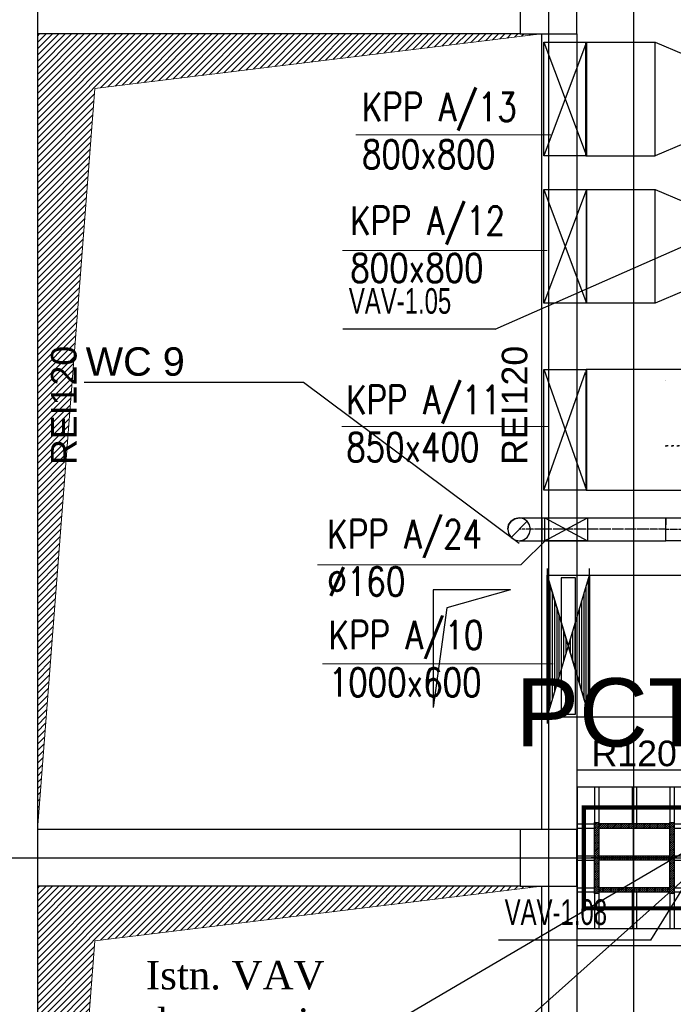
# Model space of a CAD drawing. Header units: centimetres. Extents: x -149939 to 48626, y -46000 to 152985.
# Tile 79 of 256: x -62865 to -58260, y 63969 to 70900. Entities that reach past the tile are written whole.
import ezdxf
from ezdxf import colors
from ezdxf.entities.mleader import LeaderData, LeaderLine
from ezdxf.math import Vec2, Vec3

# ---------------------------------------------------------------- set-up
doc = ezdxf.new("R2010")
doc.units = ezdxf.units.CM
doc.header["$LTSCALE"] = 50
for name, pattern in [('CADVENT_CENTERLINE', [9.9, 7.4, -1, 0.5, -1]), ('CADVENT_HIDDEN', [0.8, 0.25, -0.55]), ('Osie rzutów$0$DASHDOT2', [12.7, 6.35, -3.175, 0, -3.175])]:
    doc.linetypes.add(name, pattern=pattern)
doc.layers.get('0').update_dxf_attribs({"color": 8})
for name, color, linetype in [('01-103-Went PP_poziom-0_5$0$L_Nawiew', 7, 'Continuous'), ('bgde-nawiewEXP', 7, 'Continuous'), ('bgde-nawiewHIDDEN', 250, 'Continuous'), ('bgde-wywiewCEN', 7, 'Continuous'), ('bgde-wywiewDETAILS', 250, 'Continuous'), ('bgde-wywiewEXP', 5, 'Continuous'), ('bgde_AJ_opis', 7, 'Continuous'), ('bgde_VAV', 7, 'Continuous'), ('bgde_wentylacja', 5, 'Continuous'), ('IS_zmiany 2024', 1, 'Continuous'), ('Kondygnacja  -0_5$0$ARCH_INFO_ODPORNOŚĆ OGNIOWA', 8, 'Continuous'), ('Kondygnacja  -0_5$0$ARCH_MUROWANE_IST', 8, 'Continuous'), ('Kondygnacja  -0_5$0$ARCH_OKŁADZINA', 8, 'Continuous'), ('Kondygnacja  -0_5$0$ARCH_POMOCNICZE', 8, 'Continuous'), ('Kondygnacja  -0_5$0$ARCH_SŁUPY', 8, 'Continuous'), ('Kondygnacja  -0_5$0$ARCH_WIDOK_IST', 8, 'Continuous'), ('Kondygnacja  -0_5$0$ARCH_ŻELBET_IST', 8, 'Continuous'), ('Osie rzutów$0$ARCH_INFO_OSIE_IST', 8, 'Osie rzutów$0$DASHDOT2'), ('Osie rzutów$0$ARCH_INFO_OSIE_OPISY_IST', 8, 'Continuous')]:
    doc.layers.add(name, color=color, linetype=linetype)
for name, color, linetype, lineweight in [('bgde_klapy opis', 250, 'Continuous', 20), ('bgde_klapy p.poż.', 240, 'Continuous', 30), ('Kondygnacja  -0_5$0$ARCH_WIDOK', 8, 'Continuous', 13), ('RFCU', 6, 'Continuous', 30)]:
    doc.layers.add(name, color=color, linetype=linetype, lineweight=lineweight)
doc.styles.add('01-103-Went PP_poziom-0_5$0$Arial', font='ARIAL.TTF')
doc.styles.add('Arial', font='ARIAL.TTF')
doc.styles.add('Kondygnacja  -0_5$0$Arial', font='ARIAL.TTF')
doc.styles.add('st rom', font='Romans.shx', dxfattribs={"width": 0.8})
pattern_1 = [(45, (-6220.6425, -6150), (-0.67351921, 0.67351921), [])]

# ---------------------------------------------------------------- blocks, each defined once
blk = doc.blocks.new('Osie rzutów')
at = {"layer": 'Osie rzutów$0$ARCH_INFO_OSIE_IST', "ltscale": 10}
for p, q in [((6200, 12510), (6200, 4800)), ((6200, 12510), (6200, 4571.18)), ((6260, 12510), (6260, 4623.26)), ((6260, 10970), (6260, 11030)), ((4436.04, 11000), (13655, 11000)), ((6290, 11000), (6230, 11000))]:
    blk.add_line(p, q, dxfattribs=at)
blk = doc.blocks.new('Kondygnacja  -0_5$0$słup 6.8.41')
at = {"layer": 'Kondygnacja  -0_5$0$ARCH_SŁUPY'}
h = blk.add_hatch(dxfattribs=at)
h.set_pattern_fill('ANSI31', color=256, scale=0.3, style=0)
h.set_pattern_definition(pattern_1)
h.paths.add_polyline_path([(14.82, 75), (11.82, 75), (11.82, 25), (14.82, 25)])
h = blk.add_hatch(dxfattribs=at)
h.set_pattern_fill('ANSI31', color=256, scale=0.3, style=0)
h.set_pattern_definition(pattern_1)
h.paths.add_polyline_path([(64.82, 71), (64.82, 74), (14.82, 74), (14.82, 71)])
h = blk.add_hatch(dxfattribs=at)
h.set_pattern_fill('ANSI31', color=256, scale=0.3, style=0)
h.set_pattern_definition(pattern_1)
h.paths.add_polyline_path([(67.82, 75), (64.82, 75), (64.82, 25), (67.82, 25)])
h = blk.add_hatch(dxfattribs=at)
h.set_pattern_fill('ANSI31', color=256, scale=0.3, style=0)
h.set_pattern_definition(pattern_1)
h.paths.add_polyline_path([(64.82, 48.5), (64.82, 51.5), (14.82, 51.5), (14.82, 48.5)])
h = blk.add_hatch(dxfattribs=at)
h.set_pattern_fill('ANSI31', color=256, scale=0.3, style=0)
h.set_pattern_definition(pattern_1)
h.paths.add_polyline_path([(64.82, 26), (64.82, 29), (14.82, 29), (14.82, 26)])
at = {"layer": 'Kondygnacja  -0_5$0$ARCH_POMOCNICZE'}
blk.add_lwpolyline([(94.82, 100), (94.82, 0), (-0.18, 0), (-0.18, 100)], close=True, dxfattribs=at)
for points in [[(11.82, 100), (11.82, 75)], [(14.82, 100), (14.82, 75)], [(38.32, 100), (38.32, 74)], [(41.32, 100), (41.32, 74)], [(64.82, 100), (64.82, 75)], [(67.82, 100), (67.82, 75)], [(-0.18, 74), (11.82, 74)], [(-0.18, 71), (11.82, 71)], [(67.82, 74), (94.82, 74)], [(67.82, 71), (94.82, 71)], [(-0.18, 51.5), (11.82, 51.5)], [(67.82, 51.5), (94.82, 51.5)], [(-0.18, 48.5), (11.82, 48.5)], [(67.82, 48.5), (94.82, 48.5)], [(-0.18, 29), (11.82, 29)], [(67.82, 29), (94.82, 29)], [(-0.18, 26), (11.82, 26)], [(11.82, 25), (11.82, 0)], [(14.82, 25), (14.82, 0)], [(38.32, 26), (38.32, 0)], [(41.32, 26), (41.32, 0)], [(64.82, 25), (64.82, 0)], [(67.82, 26), (94.82, 26)], [(67.82, 25), (67.82, 0)]]:
    blk.add_lwpolyline(points, dxfattribs=at)
at = {"layer": 'Kondygnacja  -0_5$0$ARCH_SŁUPY'}
for p, q in [((14.82, 51.5), (64.82, 51.5)), ((64.82, 48.5), (14.82, 48.5))]:
    blk.add_line(p, q, dxfattribs=at)
at = {"layer": 'Kondygnacja  -0_5$0$ARCH_SŁUPY', "const_width": 3}
blk.add_lwpolyline([(4.32, 85.5), (75.32, 85.5), (75.32, 14.5), (4.32, 14.5)], close=True, dxfattribs=at)
at = {"layer": 'Kondygnacja  -0_5$0$ARCH_SŁUPY'}
for points in [[(11.82, 75), (14.82, 75), (14.82, 25), (11.82, 25)], [(64.82, 75), (67.82, 75), (67.82, 25), (64.82, 25)]]:
    blk.add_lwpolyline(points, close=True, dxfattribs=at)
for points in [[(64.82, 74), (14.82, 74)], [(14.82, 71), (64.82, 71)], [(64.82, 29), (14.82, 29)], [(14.82, 26), (64.82, 26)]]:
    blk.add_lwpolyline(points, dxfattribs=at)
blk = doc.blocks.new('*U492')
at = {"linetype": 'Continuous', "lineweight": -2}
for p, q in [((-150, 500), (-150, 545)), ((-150, -500), (-150, 500)), ((150, 545), (150, 500)), ((150, 500), (150, -500)), ((-150, -545), (-150, -500)), ((150, -500), (150, -545))]:
    blk.add_line(p, q, dxfattribs=at)
at = {"linetype": 'Continuous', "lineweight": -3}
for p, q in [((-150, -500), (150, 500)), ((150, -500), (-150, 500)), ((-142.9, -476.3), (-142.9, 476.2)), ((-127, -423.3), (-127, 423.3)), ((-50, 480), (50, 480)), ((-50, -480), (-50, 480)), ((50, 480), (50, -480)), ((127, -423.3), (127, 423.3)), ((142.9, -476.3), (142.9, 476.2)), ((-111.1, -370.4), (-111.1, 370.4)), ((111.1, -370.4), (111.1, 370.4)), ((-95.2, -317.5), (-95.2, 317.5)), ((95.2, -317.5), (95.2, 317.5)), ((-79.4, -264.6), (-79.4, 264.6)), ((-63.5, -211.7), (-63.5, 211.7)), ((63.5, -211.7), (63.5, 211.7)), ((79.4, -264.6), (79.4, 264.6)), ((-47.6, -158.8), (-47.6, 158.8)), ((47.6, -158.8), (47.6, 158.8)), ((-31.8, -105.8), (-31.8, 105.8)), ((31.8, -105.8), (31.8, 105.8)), ((-15.9, -52.9), (-15.9, 52.9)), ((15.9, -52.9), (15.9, 52.9)), ((50, -480), (-50, -480))]:
    blk.add_line(p, q, dxfattribs=at)
at = {"color": 0, "linetype": 'ByBlock', "lineweight": -2}
for p, q in [((150, 500), (-150, 500)), ((-150, -500), (150, -500))]:
    blk.add_line(p, q, dxfattribs=at)

msp = doc.modelspace()

# ---------------------------------------------------------------- hatches: boundary and pattern name
at = {"layer": 'Kondygnacja  -0_5$0$ARCH_WIDOK'}
h = msp.add_hatch(dxfattribs=at)
h.set_pattern_fill('ANSI31', color=256, scale=10, angle=-180, style=0)
h.set_pattern_definition([(225, (-121140, 3000), (22.45064, -22.45064), [])])
h.paths.add_polyline_path([(-62740, 65200), (-62740, 70800), (-59190, 70800), (-62335.997, 70415.735)])
h = msp.add_hatch(dxfattribs=at)
h.set_pattern_fill('ANSI31', color=256, scale=10, angle=-180, style=0)
h.set_pattern_definition([(225, (-121140, -3000), (22.45064, -22.45064), [])])
h.paths.add_polyline_path([(-62740, 59200), (-62740, 64800), (-59190, 64800), (-62335.997, 64415.735)])

# ---------------------------------------------------------------- linework, layer by layer
at = {"layer": 'bgde-nawiewEXP', "linetype": 'Continuous'}
msp.add_lwpolyline([(-58850.228, 65990.969), (-58850.228, 66990.969), (-57824.245, 66990.969), (-57824.245, 65990.969)], close=True, dxfattribs=at)
at = {"layer": 'bgde-nawiewHIDDEN', "linetype": 'CADVENT_HIDDEN'}
for points in [[(-58318.793, 68363.446), (-58318.793, 68363.446)], [(-58316.792, 68361.446), (-58316.792, 68361.446)], [(-58316.792, 68361.446), (-58316.792, 68361.446)], [(-58318.76, 67899.446), (-58318.76, 67899.446)], [(-58316.76, 67901.446), (-57856.76, 67901.478)], [(-58316.76, 67901.446), (-58316.76, 67901.446)]]:
    msp.add_lwpolyline(points, close=True, dxfattribs=at)
at = {"layer": 'bgde-wywiewCEN', "linetype": 'CADVENT_CENTERLINE', "ltscale": 0.06}
for p, q in [((-59187.104, 67312.853), (-59347.104, 67312.853)), ((-58313.573, 67312.853), (-59187.104, 67312.853)), ((-58313.573, 67312.853), (-58153.573, 67312.853))]:
    msp.add_line(p, q, dxfattribs=at)
at = {"layer": 'bgde-wywiewDETAILS'}
msp.add_line((-59403.672, 67256.285), (-59290.535, 67369.422), dxfattribs=at)
at = {"layer": 'bgde-wywiewEXP', "linetype": 'Continuous'}
for points in [[(-58876.036, 69942.208), (-58876.036, 70742.208), (-58388.537, 70742.208)], [(-58876.036, 69942.208), (-58388.537, 69942.208)], [(-58388.537, 68904.975), (-58871.01, 68904.975), (-58871.01, 69704.975), (-58388.537, 69704.975)], [(-58874.505, 67589.181), (-58874.505, 68439.181), (-57616.059, 68439.181), (-57616.059, 67589.181), (-57505.789, 67500.965)], [(-58874.505, 67589.181), (-57616.059, 67589.181), (-57616.059, 68439.181), (-57491.059, 68439.181)], [(-59427.104, 67312.853), (-59421.014, 67343.468), (-59403.672, 67369.422), (-59377.719, 67386.764), (-59347.104, 67392.853), (-59187.104, 67392.853), (-59187.104, 67238.943)], [(-59347.104, 67232.853), (-59316.489, 67238.943), (-59290.535, 67256.285), (-59273.193, 67282.239), (-59267.104, 67312.853), (-59273.193, 67343.468), (-59290.535, 67369.422), (-59316.489, 67386.764), (-59347.104, 67392.853)], [(-59187.104, 67232.853), (-59187.104, 67392.853), (-58313.573, 67392.853), (-58313.573, 67386.764), (-58313.573, 67386.764), (-58313.573, 67392.853), (-58153.573, 67392.853), (-58122.958, 67386.764), (-58097.004, 67369.422), (-58079.662, 67343.468), (-58073.573, 67312.853), (-58079.662, 67282.239), (-58097.004, 67256.285), (-58122.958, 67238.943), (-58153.573, 67232.853), (-58313.573, 67232.853), (-58313.573, 67386.764)], [(-59187.104, 67232.853), (-58313.573, 67232.853), (-58313.573, 67369.422)], [(-58313.573, 67386.764), (-58313.573, 67392.853)], [(-58313.573, 67369.422), (-58313.573, 67343.468)], [(-59427.104, 67312.853), (-59421.014, 67282.239), (-59403.672, 67256.285), (-59377.719, 67238.943), (-59347.104, 67232.853), (-59187.104, 67232.853), (-59187.104, 67238.943)], [(-59187.104, 67238.943), (-59187.104, 67256.285)], [(-59187.104, 67238.943), (-59187.104, 67232.853)]]:
    msp.add_lwpolyline(points, dxfattribs=at)
for points in [[(-58388.537, 70742.208), (-58188.537, 70657.208), (-58188.537, 70027.208), (-58388.537, 69942.208)], [(-58388.537, 69704.975), (-58188.537, 69619.975), (-58188.537, 68989.975), (-58388.537, 68904.975)], [(-59427.104, 67312.853), (-59421.014, 67282.239), (-59403.672, 67256.285), (-59377.719, 67238.943), (-59347.104, 67232.853), (-59316.489, 67238.943), (-59290.535, 67256.285), (-59273.193, 67282.239), (-59267.104, 67312.853), (-59273.193, 67343.468), (-59290.535, 67369.422), (-59316.489, 67386.764), (-59347.104, 67392.853), (-59377.719, 67386.764), (-59403.672, 67369.422), (-59421.014, 67343.468)], [(-58313.573, 67386.764), (-58313.573, 67369.422)]]:
    msp.add_lwpolyline(points, close=True, dxfattribs=at)
at = {"layer": 'bgde_AJ_opis'}
for p, q in [((-60866.219, 68346.419), (-62410.521, 68346.419)), ((-59347.101, 67212.853, 1920), (-60866.219, 68346.419))]:
    msp.add_line(p, q, dxfattribs=at)
at = {"layer": 'bgde_klapy opis'}
for p, q in [((-60496.683, 70089.77), (-59123.435, 70089.77)), ((-60590.031, 69275.664), (-59150.069, 69275.664)), ((-60596.551, 68035.846), (-59137.466, 68035.846)), ((-59334.132, 67062.421), (-59154.334, 67242.219)), ((-60767.622, 67062.421), (-59334.132, 67062.421)), ((-60730.866, 66364.886), (-59107.694, 66364.886))]:
    msp.add_line(p, q, dxfattribs=at)
at = {"layer": 'bgde_klapy p.poż.'}
for p, q in [((-59173.004, 70742.208, -196.87), (-59023.004, 70342.208, -196.87)), ((-58873.004, 70742.208, -196.87), (-59023.004, 70342.208, -196.87)), ((-59023.004, 70342.208, -196.87), (-59173.004, 69942.208, -196.87)), ((-59023.004, 70342.208, -196.87), (-58873.004, 69942.208, -196.87)), ((-59172.995, 69704.601, -197), (-59022.995, 69304.601, -197)), ((-58872.995, 69704.601, -197), (-59022.995, 69304.601, -197)), ((-59022.995, 69304.601, -197), (-59172.995, 68904.601, -197)), ((-59022.995, 69304.601, -197), (-58872.995, 68904.601, -197)), ((-59173.056, 68439.181, -126.886), (-58873.056, 67589.181, -126.886)), ((-59173.056, 67589.181, -126.886), (-58880.181, 68418.993, -126.886)), ((-59165.286, 67232.293, 420), (-58865.286, 67393.414, 420)), ((-59165.286, 67393.414, 420), (-58865.286, 67232.293, 420)), ((-59150.26, 65990.969, -149.79), (-58850.26, 66990.969, -149.79)), ((-59150.26, 66990.969, -149.79), (-58850.26, 65990.969, -149.79))]:
    msp.add_line(p, q, dxfattribs=at)
for points, elevation in [([(-59173.004, 70742.208), (-58873.004, 70742.208), (-58873.004, 69942.208), (-59173.004, 69942.208)], -196.87), ([(-59172.995, 69704.601), (-58872.995, 69704.601), (-58872.995, 68904.601), (-59172.995, 68904.601)], -197), ([(-59172.916, 68438.807), (-58872.916, 68438.807), (-58873.056, 67589.181), (-59173.056, 67589.181)], -126.886), ([(-59165.286, 67393.414), (-58865.286, 67393.414), (-58865.286, 67232.293), (-59165.286, 67232.293)], 420), ([(-59150.26, 66990.969), (-58850.26, 66990.969), (-58850.26, 65990.969), (-59150.26, 65990.969)], -149.79)]:
    msp.add_lwpolyline(points, close=True, dxfattribs=dict(at, elevation=elevation))
at = {"layer": 'bgde_VAV'}
for p, q in [((-59515.823, 68721.996, -3458.583), (-58188.537, 69304.975)), ((-59515.823, 68721.996, -3458.583), (-60589.004, 68721.996, -3458.583)), ((-58418.22, 64419.891, 53.204), (-57699.242, 65590.969)), ((-58418.22, 64419.891, 53.204), (-59491.401, 64419.891, 53.204))]:
    msp.add_line(p, q, dxfattribs=at)
at = {"layer": 'bgde_wentylacja'}
for p, q in [((-59406.88, 66886.501), (-59953.201, 66886.501)), ((-59953.201, 66886.501), (-59953.201, 66058.893)), ((-59406.88, 66886.501), (-59854.863, 66759.848)), ((-59854.863, 66759.848), (-59953.201, 66058.893))]:
    msp.add_line(p, q, dxfattribs=at)
at = {"layer": 'IS_zmiany 2024'}
msp.add_line((-60680.128, 63580), (-57248.158, 65590.969), dxfattribs=at)
at = {"layer": 'Kondygnacja  -0_5$0$ARCH_MUROWANE_IST', "ltscale": 4}
for p, q in [((-62740, 76950), (-62740, 63500)), ((-59190, 70800), (-59190, 65200)), ((-58940, 70800), (-58940, 65200)), ((-59190, 64800), (-59190, 59200)), ((-58940, 64800), (-58940, 59200))]:
    msp.add_line(p, q, dxfattribs=at)
at = {"layer": 'Kondygnacja  -0_5$0$ARCH_OKŁADZINA'}
msp.add_lwpolyline([(-58940, 65620), (-57915.391, 65620), (-57915.391, 64380), (-58940, 64380)], dxfattribs=at)
at = {"layer": 'Kondygnacja  -0_5$0$ARCH_WIDOK'}
for points in [[(-62740, 65200), (-62740, 70800), (-59190, 70800), (-62335.997, 70415.735), (-62740, 65200)], [(-62740, 59200), (-62740, 64800), (-59190, 64800), (-62335.997, 64415.735), (-62740, 59200)]]:
    msp.add_lwpolyline(points, dxfattribs=at)
at = {"layer": 'Kondygnacja  -0_5$0$ARCH_WIDOK_IST'}
for p, q in [((-59340, 70800), (-62740, 70800)), ((-59340, 65200), (-62740, 65200)), ((-59340, 64800), (-62740, 64800))]:
    msp.add_line(p, q, dxfattribs=at)
at = {"layer": 'Kondygnacja  -0_5$0$ARCH_ŻELBET_IST', "ltscale": 4}
for points in [[(-59340, 70800), (-58940, 70800), (-58940, 71200), (-59340, 71200)], [(-59340, 70800), (-58940, 70800), (-58940, 71200), (-59340, 71200)], [(-59340, 70800), (-58940, 70800), (-58940, 71200), (-59340, 71200)], [(-59340, 64800), (-58940, 64800), (-58940, 65200), (-59340, 65200)], [(-59340, 64800), (-58940, 64800), (-58940, 65200), (-59340, 65200)], [(-59340, 64800), (-58940, 64800), (-58940, 65200), (-59340, 65200)]]:
    msp.add_lwpolyline(points, close=True, dxfattribs=at)

# ---------------------------------------------------------------- block references
at = {"layer": '01-103-Went PP_poziom-0_5$0$L_Nawiew', "extrusion": (-1.22465e-16, 0, -1)}
msp.add_blockref('*U492', (59000.26, 66490.969, 149.79), dxfattribs=at)
at = {"layer": 'Kondygnacja  -0_5$0$ARCH_SŁUPY', "xscale": 10, "yscale": 10, "zscale": 10}
msp.add_blockref('Kondygnacja  -0_5$0$słup 6.8.41', (-58933.575, 64500), dxfattribs=at)
at = {"layer": 'Osie rzutów$0$ARCH_INFO_OSIE_OPISY_IST', "color": 30, "xscale": 10, "yscale": 10, "zscale": 10}
msp.add_blockref('Osie rzutów', (-121140, -45000), dxfattribs=at)

# ---------------------------------------------------------------- texts
at = {"layer": 'bgde_AJ_opis', "insert": (-62400.168, 68593.902, -4659.963), "char_height": 200, "width": 14922.05249, "attachment_point": 1, "style": '01-103-Went PP_poziom-0_5$0$Arial'}
msp.add_mtext('WC 9', dxfattribs=at)
at = {"layer": 'bgde_klapy opis', "char_height": 200, "attachment_point": 1, "style": 'st rom'}
for s, insert, width in [('KPP A/13\\P800x800', (-60453.775, 70385.628), 1710.86952), ('KPP A/12\\P800x800', (-60536.585, 69585.404), 1710.86952), ('KPP A/11\\P850x400', (-60565.105, 68324.358), 1412.8942), ('KPP A/24\\P%%C160', (-60697.233, 67378.849), 1710.86952), ('KPP A/10\\P1000x600', (-60687.818, 66668.382), 1710.86952)]:
    msp.add_mtext(s, dxfattribs=dict(at, insert=insert, width=width))
at = {"layer": 'bgde_VAV', "width": 0.7}
for s, p in [('VAV-1.05', (-60546.061, 68830.299, -1538.583)), ('VAV-1.08', (-59448.458, 64528.194, 1973.204))]:
    msp.add_text(s, height=180, dxfattribs=at).set_placement(p)
at = {"layer": 'IS_zmiany 2024', "insert": (-61975.837, 64274.349, 7680), "char_height": 200, "width": 6261.14258, "attachment_point": 1}
msp.add_mtext('\\fTimes New Roman|b0|i0|c238|p18;\\A1;Istn. VAV\\Pdemontaż', dxfattribs=at)
at = {"layer": 'Kondygnacja  -0_5$0$ARCH_INFO_ODPORNOŚĆ OGNIOWA', "char_height": 180, "width": 533.32525, "attachment_point": 5, "rotation": 90, "style": 'Kondygnacja  -0_5$0$Arial'}
for insert in [(-62702.944, 68185.301), (-59527.765, 68185.301)]:
    msp.add_mtext('\\PREI120', dxfattribs=dict(at, insert=insert))
at = {"layer": 'Kondygnacja  -0_5$0$ARCH_INFO_ODPORNOŚĆ OGNIOWA', "insert": (-58535.788, 65884.103), "char_height": 180, "width": 533.32525, "attachment_point": 5, "style": 'Kondygnacja  -0_5$0$Arial'}
msp.add_mtext('\\PR120', dxfattribs=at)
at = {"layer": 'RFCU', "insert": (-59371.53, 66264.568), "char_height": 480, "width": 10742.22846, "attachment_point": 1, "style": 'Arial'}
msp.add_mtext('PCT052', dxfattribs=at)

# ---------------------------------------------------------------- leaders
at = {"layer": 'RFCU', "color": 94, "lineweight": 0}
ml = msp.add_multileader_mtext('Standard', dxfattribs=at)
ml.set_content('{\\fArial CE|b0|i0|c238|p34;\\C94;Przełożyć i podłączyć okablowanie z demontowanego do nowegoVAV}')
ml.set_leader_properties()
ml.build(insert=Vec2(0, 0))
ml.multileader.update_dxf_attribs({"text_right_attachment_type": 6, "dogleg_length": 0.36, "arrow_head_size": 320})
ctx = ml.context
ctx.base_point, ctx.char_height, ctx.arrow_head_size, ctx.plane_origin = Vec3(-74036.256, 62476.555, 0), 300, 320, Vec3(-63330.606, 59471.701, 0)
ctx.right_attachment, ctx.text_align_type = 6, 2
notes = []
notes.append((ctx, [(1, (1, 1, 0), (-61067.64, 62281.637, 0), (-1, 0), 0.36, [(0, [(-57324.242, 65615.69, 0)], 0, []), (1, [(-53356.162, 65052.022, 0)], 0, [])])]))
ctx.mtext.insert, ctx.mtext.alignment, ctx.mtext.flow_direction = Vec3(-61070, 62671.473, 0), 3, 5
for ctx, leaders in notes:
    for number, flags, end, landing, length, lines in leaders:
        leader = LeaderData()
        leader.index, (leader.has_last_leader_line, leader.has_dogleg_vector, leader.attachment_direction) = number, flags
        leader.last_leader_point, leader.dogleg_vector, leader.dogleg_length = Vec3(end), Vec3(landing), length
        for number, points, colour, breaks in lines:
            line = LeaderLine()
            line.index, line.vertices, line.color, line.breaks = number, Vec3.list(points), colors.encode_raw_color(colour), breaks
            leader.lines.append(line)
        ctx.leaders.append(leader)

doc.saveas('drawing.dxf')
